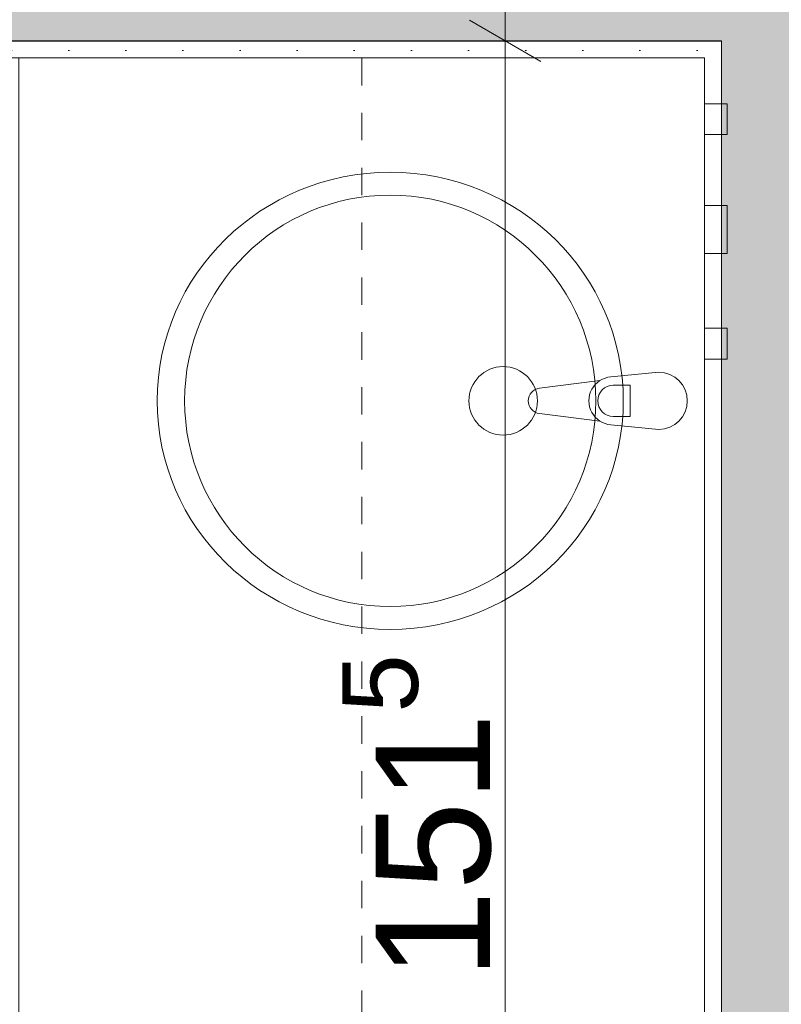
# Model space of a CAD drawing. Extents: x 100 to 2982, y 37 to 2050.
# Tile 126 of 135: x 1969 to 2036, y 1693 to 1779. Entities that reach past the tile are written whole.
import ezdxf
from ezdxf.xclip import XClip

# ---------------------------------------------------------------- set-up
doc = ezdxf.new("R2010")
doc.units = 0
doc.header["$MEASUREMENT"] = 0
doc.header["$XCLIPFRAME"] = 0
doc.linetypes.add('Przerywana', pattern=[24, 12, -12])
for name, color, linetype in [('299-A Wymiary Opisy', 7, 'Continuous'), ('330-W Wyposażenie', 7, 'Continuous'), ('420-K Ściany', 7, 'Continuous'), ('820-G Rysunki Obrazki', 7, 'Continuous')]:
    doc.layers.add(name, color=color, linetype=linetype)
doc.styles.add('STYL_AUTOMATYCZNY_3', font='txt')
pattern_1 = [(0, (-18316.349, -206.5255), (0, 8.660254), [0, -5]), (0, (-18313.849, -202.195), (0, 8.660254), [0, -5])]

# ---------------------------------------------------------------- blocks, each defined once
blk = doc.blocks.new('Rysunek_1_1', base_point=(-18316.349, -206.526))
at = {"layer": '420-K Ściany', "linetype": 'Continuous', "lineweight": 13}
for points in [[(1910.838, 1801.509), (1910.838, 1793.509), (1910.838, 1777.509), (2030.802, 1777.509), (2030.802, 1801.509)], [(2030.802, 1777.509), (2042.802, 1777.509), (2042.802, 1801.509), (2030.802, 1801.509)], [(2030.802, 1776.009), (2042.802, 1776.009), (2042.802, 1777.509), (2030.802, 1777.509)], [(2042.802, 1715.913), (2042.802, 1776.009), (2030.802, 1776.009), (2030.802, 1715.913)], [(2030.802, 1715.913), (2030.802, 1703.913), (2042.802, 1703.913), (2042.802, 1715.913)], [(2030.802, 1703.913), (2030.802, 1625.913), (2042.802, 1625.913), (2042.802, 1703.913)]]:
    blk.add_hatch(color=62, dxfattribs=at).paths.add_polyline_path(points)
at = {"layer": '420-K Ściany', "linetype": 'Continuous', "lineweight": 5}
h = blk.add_hatch(dxfattribs=at)
h.set_pattern_fill('Tynk_0001', color=180, style=0, pattern_type=2)
h.set_pattern_definition(pattern_1)
h.paths.add_polyline_path([(1910.838, 1776.009), (2029.302, 1776.009), (2029.302, 1777.509), (1910.838, 1777.509)])
h = blk.add_hatch(dxfattribs=at)
h.set_pattern_fill('Tynk_0001', color=180, style=0, pattern_type=2)
h.set_pattern_definition(pattern_1)
h.paths.add_polyline_path([(2029.302, 1776.009), (2030.802, 1776.009), (2030.802, 1777.509), (2029.302, 1777.509)])
h = blk.add_hatch(dxfattribs=at)
h.set_pattern_fill('Tynk_0001', color=180, style=0, pattern_type=2)
h.set_pattern_definition(pattern_1)
h.paths.add_polyline_path([(2030.802, 1627.413), (2030.802, 1776.009), (2029.302, 1776.009), (2029.302, 1627.413)])
at = {"layer": '299-A Wymiary Opisy', "color": 85, "linetype": 'Continuous', "lineweight": 13, "ltscale": 0.2}
for p, q in [((2011.865, 1777.509), (2011.865, 1801.509)), ((2016.553, 1777.509), (2007.178, 1777.509)), ((2011.865, 1625.913), (2011.865, 1777.509))]:
    blk.add_line(p, q, dxfattribs=at)
at = {"layer": '299-A Wymiary Opisy', "color": 45, "linetype": 'Continuous', "lineweight": 15, "ltscale": 0.2}
blk.add_line((2008.74, 1779.313), (2014.99, 1775.705), dxfattribs=at)
at = {"layer": '330-W Wyposażenie', "color": 4, "linetype": 'Przerywana', "lineweight": 13, "ltscale": 0.2}
for p, q in [((2029.302, 1776.009), (1999.302, 1776.009)), ((1999.302, 1776.009), (1999.302, 1657.413)), ((2029.302, 1627.413), (2029.302, 1776.009))]:
    blk.add_line(p, q, dxfattribs=at)
at = {"layer": '330-W Wyposażenie', "color": 75, "linetype": 'Continuous', "lineweight": 15, "ltscale": 0.2}
for p, q in [((2029.302, 1716.009), (2029.302, 1776.009)), ((2022.811, 1747.369), (2021.324, 1747.369)), ((2022.811, 1744.649), (2022.811, 1747.369)), ((2021.324, 1744.649), (2022.811, 1744.649))]:
    blk.add_line(p, q, dxfattribs=at)
at = {"layer": '330-W Wyposażenie', "color": 4, "linetype": 'Continuous', "lineweight": 13, "ltscale": 0.2, "flags": 128}
blk.add_lwpolyline([(1909.302, 1627.413), (2029.302, 1627.413), (2029.302, 1776.009), (1969.302, 1776.009), (1969.302, 1687.413), (1909.302, 1687.413)], close=True, dxfattribs=at)
at = {"layer": '330-W Wyposażenie', "color": 75, "linetype": 'Continuous', "lineweight": 15, "ltscale": 0.2, "flags": 128}
for points in [[(2029.302, 1769.309), (2029.302, 1772.009), (2031.302, 1772.009), (2031.302, 1769.309)], [(2029.302, 1758.909), (2029.302, 1763.109), (2031.302, 1763.109), (2031.302, 1758.909)], [(2029.302, 1749.659), (2029.302, 1752.359), (2031.302, 1752.359), (2031.302, 1749.659)]]:
    blk.add_lwpolyline(points, close=True, dxfattribs=at)
blk.add_lwpolyline([(2025.302, 1743.509), (2021.107, 1743.909, -0.12102), (2020.155, 1744.236), (2014.862, 1744.899, -0.882566), (2014.862, 1747.119), (2020.155, 1747.782, -0.12102), (2021.107, 1748.109), (2025.302, 1748.509, -1)], format="xyb", close=True, dxfattribs=at)
at = {"layer": '330-W Wyposażenie', "color": 75, "linetype": 'Continuous', "lineweight": 15, "ltscale": 0.2}
for centre, radius in [((2001.802, 1746.009), 18), ((2011.684, 1746.009), 3)]:
    blk.add_circle(centre, radius, dxfattribs=at)
for centre, radius, start, end in [((2021.297, 1746.009), 2.109, 122.77103, 237.22897), ((2021.324, 1746.009), 1.36, 90, 270)]:
    blk.add_arc(centre, radius, start, end, dxfattribs=at)
blk.add_ellipse((2001.802, 1746.009), major_axis=(20.4, 0), ratio=0.980392, dxfattribs=at)
at = {"layer": '420-K Ściany', "color": 27, "linetype": 'Continuous', "lineweight": 25, "ltscale": 0.2}
blk.add_line((1910.838, 1777.509), (2030.802, 1777.509), dxfattribs=at)
at = {"layer": '420-K Ściany', "color": 67, "linetype": 'Continuous', "lineweight": 13, "ltscale": 0.2}
for p, q in [((2030.802, 1777.509), (2030.802, 1776.009)), ((2030.802, 1777.509), (2030.802, 1776.009)), ((2030.802, 1776.009), (2030.802, 1715.913)), ((2030.802, 1715.913), (2030.802, 1703.913)), ((2030.802, 1703.913), (2030.802, 1627.413))]:
    blk.add_line(p, q, dxfattribs=at)
at = {"layer": '420-K Ściany', "color": 47, "linetype": 'Continuous', "lineweight": 15, "ltscale": 0.2, "flags": 128}
for points in [[(1910.838, 1776.009), (2029.302, 1776.009)], [(2029.302, 1776.009), (2029.302, 1627.413)]]:
    blk.add_lwpolyline(points, dxfattribs=at)
at = {"layer": '299-A Wymiary Opisy', "color": 46, "linetype": 'Continuous', "lineweight": 15, "insert": (2013.459, 1695.412), "char_height": 10, "attachment_point": 7, "rotation": 90, "style": 'STYL_AUTOMATYCZNY_3'}
blk.add_mtext('\\A1;{\\pql;\\fArial|b0|i0|c238|p38;151\\fArial|b0|i0|c238|p38;\\A1{\\H.66x;\\S5^  ;}}', dxfattribs=at)

msp = doc.modelspace()

# ---------------------------------------------------------------- block references
at = {"layer": '820-G Rysunki Obrazki', "color": 65, "linetype": 'Continuous', "lineweight": 13, "ltscale": 0.2}
ref = msp.add_blockref('Rysunek_1_1', (-18316.349, -206.526), dxfattribs=at)
XClip(ref).set_block_clipping_path([(244.527027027, 76.8014120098), (2570.9054054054, 2022.1162324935)])

doc.saveas('drawing.dxf')
